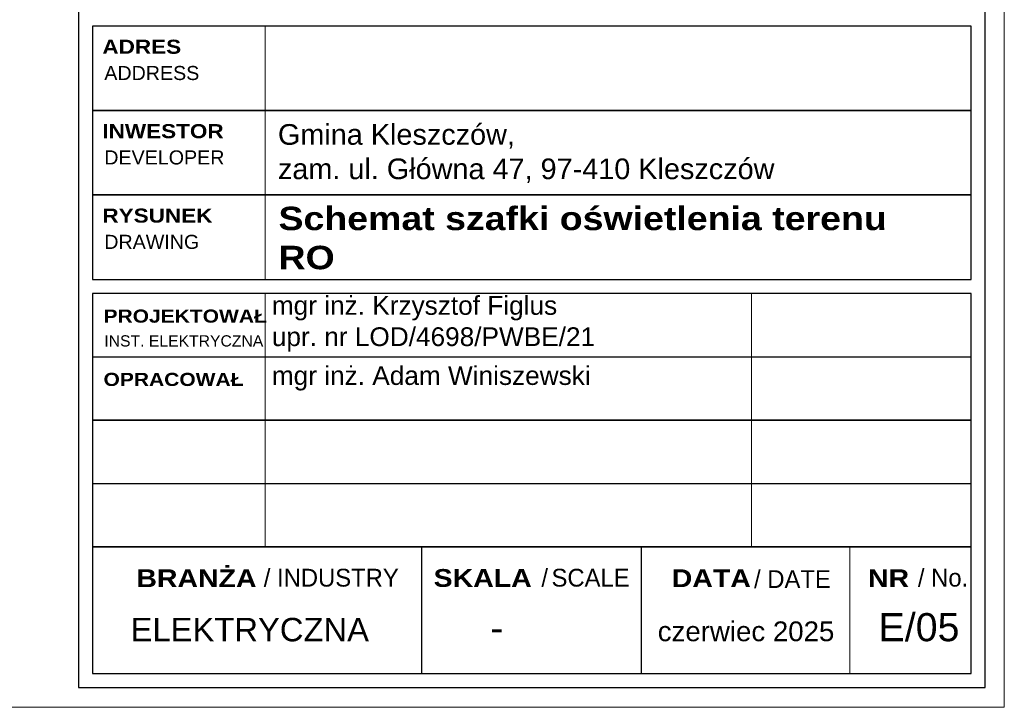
# Model space of a CAD drawing. Header units: millimetres. Extents: x 730 to 10409, y 1134 to 11940.
# Tile 1 of 49: x 5068 to 6118, y 1156 to 1889. Entities that reach past the tile are written whole.
import ezdxf

# ---------------------------------------------------------------- set-up
doc = ezdxf.new("R2010")
doc.units = ezdxf.units.MM
for name, color, linetype in [('_0', 7, 'Continuous'), ('A_opisy_ramka', 7, 'Continuous'), ('A_ramka', 7, 'Continuous')]:
    doc.layers.add(name, color=color, linetype=linetype)
doc.layers.add('Schematy elektryka', color=7, linetype='Continuous', lineweight=9)
doc.styles.add('GENERATED_STYLE_2', font='txt')
doc.styles.add('GENERATED_STYLE_6', font='txt')

# ---------------------------------------------------------------- blocks, each defined once
blk = doc.blocks.new('A$C39696395')
at = {"layer": 'A_ramka', "linetype": 'Continuous', "lineweight": 13}
blk.add_line((184.2, 0), (184.2, 270), dxfattribs=at)
at = {"layer": 'A_ramka'}
for points in [[(0, 180), (936.7, 180), (936.7, 270), (0, 270)], [(0, 90), (936.7, 90), (936.7, 180), (0, 180)], [(0, 0), (936.7, 0), (936.7, 90), (0, 90)]]:
    blk.add_lwpolyline(points, close=True, dxfattribs=at)
at = {"layer": 'A_opisy_ramka', "linetype": 'Continuous', "lineweight": 13, "char_height": 15, "attachment_point": 7}
for s, insert, style in [('{\\fArial Black|b1|i0|c238|p34;ADRES}', (10.6, 240.3), 'GENERATED_STYLE_6'), ('{\\fArial|b0|i0|c238|p34;ADDRESS}', (12.6, 212.3), 'GENERATED_STYLE_2'), ('{\\fArial Black|b1|i0|c238|p34;INWESTOR}', (10.6, 150.3), 'GENERATED_STYLE_6'), ('{\\fArial|b0|i0|c238|p34;DEVELOPER}', (12.6, 122.3), 'GENERATED_STYLE_2'), ('{\\fArial Black|b1|i0|c238|p34;RYSUNEK}', (10.6, 60.3), 'GENERATED_STYLE_6'), ('{\\fArial|b0|i0|c238|p34;DRAWING}', (12.6, 32.3), 'GENERATED_STYLE_2')]:
    blk.add_mtext(s, dxfattribs=dict(at, insert=insert, style=style))

msp = doc.modelspace()

# ---------------------------------------------------------------- linework, layer by layer
at = {"layer": 'A_ramka', "linetype": 'Continuous', "lineweight": 13}
for p, q in [((5329.35, 1462.2), (5329.35, 1597.24)), ((5847.84, 1462.2), (5847.84, 1597.24)), ((5329.35, 1327.16), (5329.35, 1462.2)), ((5847.84, 1327.16), (5847.84, 1462.2)), ((5145.13, 1327.16), (6082.08, 1327.16)), ((5952.79, 1192.12), (5952.79, 1327.16))]:
    msp.add_line(p, q, dxfattribs=at)
at = {"layer": 'A_ramka'}
for p, q in [((5145.13, 1529.72), (6082.08, 1529.72)), ((5145.13, 1394.68), (6082.08, 1394.68)), ((5496.48, 1192.12), (5496.48, 1327.16)), ((5730.72, 1192.12), (5730.72, 1327.16))]:
    msp.add_line(p, q, dxfattribs=at)
msp.add_lwpolyline([(6097.08, 2181.07), (5130.13, 2181.07), (5130.12, 1477.21), (5130.12, 1477.21), (5130.12, 1177.12), (6097.08, 1177.12), (6097.08, 2181.07)], dxfattribs=at)
for points in [[(5145.13, 1462.2), (6082.08, 1462.2), (6082.08, 1597.24), (5145.13, 1597.24)], [(5145.13, 1327.16), (6082.08, 1327.16), (6082.08, 1462.2), (5145.13, 1462.2)], [(5145.13, 1192.12), (6082.08, 1192.12), (6082.08, 1327.16), (5145.13, 1327.16)]]:
    msp.add_lwpolyline(points, close=True, dxfattribs=at)
at = {"layer": 'Schematy elektryka'}
msp.add_lwpolyline([(4017.52, 4125.97), (6117.52, 4125.97), (6117.52, 1155.97), (4017.52, 1155.97)], close=True, dxfattribs=at)

# ---------------------------------------------------------------- block references
at = {"layer": 'A_ramka', "xscale": 1.000304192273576, "yscale": 1.000304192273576, "zscale": 1.000304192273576}
msp.add_blockref('A$C39696395', (5145.13, 1612.24), dxfattribs=at)

# ---------------------------------------------------------------- texts
at = {"layer": '_0', "insert": (5185.8, 1225.97), "char_height": 25, "attachment_point": 7, "style": 'GENERATED_STYLE_2'}
msp.add_mtext('{\\fArial|b0|i0|c238|p34;ELEKTRYCZNA}', dxfattribs=at)
at = {"layer": '_0', "linetype": 'Continuous', "lineweight": 13, "insert": (5739.76, 1226.13), "char_height": 21.0915, "attachment_point": 7, "style": 'GENERATED_STYLE_2'}
msp.add_mtext('{\\fArial|b0|i0|c238|p34; czerwiec 2025}', dxfattribs=at)
at = {"layer": 'A_opisy_ramka', "linetype": 'Continuous', "lineweight": 13, "attachment_point": 7}
for s, insert, char_height, style in [('{\\fArial|b0|i0|c238|p32;Gmina Kleszczów,\\Pzam. ul. Główna 47, 97-410 Kleszczów}', (5342.9, 1715.03), 22, 'GENERATED_STYLE_6'), ('{\\fArial Black|b1|i0|c238|p34;Schemat szafki oświetlenia terenu\\PRO}', (5343.51, 1622.71), 25, 'GENERATED_STYLE_6'), ('{\\fArial|b0|i0|c238|p34;mgr inż. Krzysztof Figlus\\Pupr\\fArial|b0|i0|c0|p34;. n\\fArial|b0|i0|c238|p34;r\\fArial|b0|i0|c0|p34; LOD/4698/PWBE/21}', (5336.41, 1535.12), 20, 'GENERATED_STYLE_2'), ('{\\fArial Black|b1|i0|c238|p34;PROJEKTOWAŁ}', (5156.92, 1565.91), 14.0043, 'GENERATED_STYLE_6'), ('{\\fArial|b0|i0|c238|p34;INST. ELEKTRYCZNA}', (5157.77, 1540.5), 12, 'GENERATED_STYLE_2'), ('{\\fArial Black|b1|i0|c238|p34;OPRACOWAŁ}', (5156.92, 1498.39), 14.0043, 'GENERATED_STYLE_6'), ('{\\fArial|b0|i0|c238|p34;mgr i\\fArial|b0|i0|c0|p34;n\\fArial|b0|i0|c238|p34;ż\\fArial|b0|i0|c0|p34;. \\fArial|b0|i0|c238|p34;Adam Winiszewski}', (5336.41, 1493.68), 20, 'GENERATED_STYLE_2'), ('{\\fArial Black|b1|i0|c238|p34;BRANŻA}', (5191.92, 1284.11), 18.9881, 'GENERATED_STYLE_6'), ('/ INDUSTRY', (5327.85, 1284.41), 18.988, 'GENERATED_STYLE_2'), ('{\\fArial Black|b1|i0|c238|p34;SKALA}', (5508.95, 1284.11), 18.9881, 'GENERATED_STYLE_6'), ('/{\\H0.5268x; }SCALE', (5623.9, 1284.41), 18.9881, 'GENERATED_STYLE_2'), ('{\\fArial Black|b1|i0|c0|p34;DATA}', (5762.9, 1284.11), 18.9881, 'GENERATED_STYLE_6'), ('{/ DATE}', (5850.68, 1282.93), 18.988, 'GENERATED_STYLE_2'), ('{\\fArial Black|b1|i0|c238|p34;NR}', (5972.13, 1284.11), 18.9881, 'GENERATED_STYLE_6'), ('/ No.', (6025.41, 1284.41), 18.988, 'GENERATED_STYLE_2'), ('{\\fArial|b0|i0|c238|p34;E/05}', (5983.46, 1225.98), 30.0091, 'GENERATED_STYLE_2'), ('{\\fArial|b0|i0|c238|p34;-}', (5569.48, 1225.98), 30.0091, 'GENERATED_STYLE_2')]:
    msp.add_mtext(s, dxfattribs=dict(at, insert=insert, char_height=char_height, style=style))

doc.saveas('drawing.dxf')
